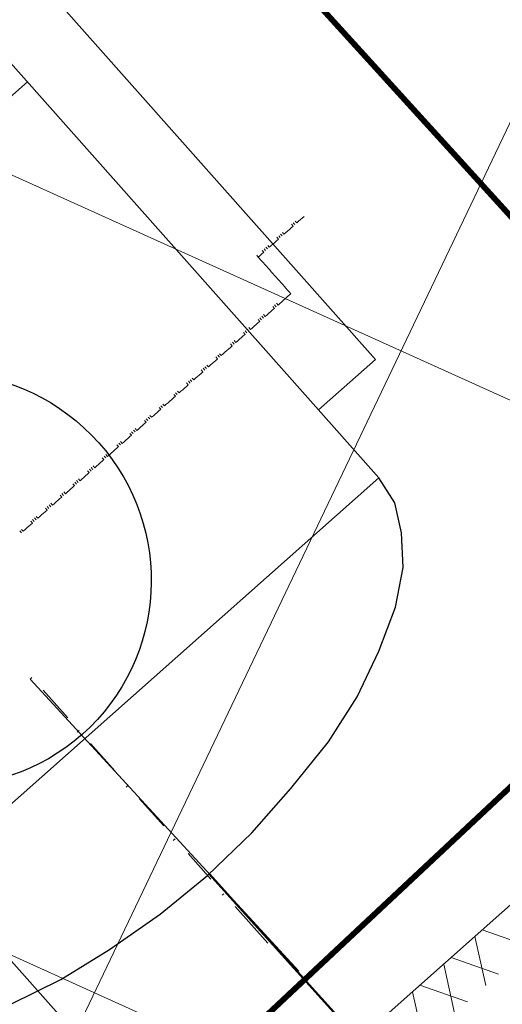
# Model space of a CAD drawing. Header units: centimetres. Extents: x 843425950 to 843478602, y 588811213 to 588851397.
# Tile 44 of 89: x 843442489 to 843442572, y 588832332 to 588832503. Entities that reach past the tile are written whole.
import ezdxf
from ezdxf import colors
from ezdxf.entities.mleader import LeaderData, LeaderLine
from ezdxf.lldxf.tags import DXFTag
from ezdxf.math import Vec2, Vec3

# ---------------------------------------------------------------- set-up
doc = ezdxf.new("R2010")
doc.units = ezdxf.units.CM
doc.header["$MEASUREMENT"] = 0
doc.linetypes.add('EGBU01', pattern=[1, 0.5, -0.5])
doc.layers.get('0').update_dxf_attribs({"lineweight": 5})
for name, color, linetype, lineweight in [('0-LINIA CIENKA', 8, 'Continuous', 9), ('IS_gaz_ZEW', 40, 'GAS_LINE', 30), ('IS_lpg_proj_opis', 7, 'Continuous', 5), ('S_strefa zagrożenia wybuchem', 7, 'EGBU01', 13), ('wymiarowanie', 123, 'Continuous', 5)]:
    doc.layers.add(name, color=color, linetype=linetype, lineweight=lineweight)
doc.layers.add('IS_Grafika', color=7, linetype='SOLID', lineweight=9, true_color=0x000000)
doc.styles.add('IS_W-K_opisy', font='romans.shx', dxfattribs={"width": 0.7, "height": 20})
doc.styles.get("Standard").update_dxf_attribs({"font": 'ARIAL.TTF'})
tags = doc.linetypes.add('GAS_LINE', pattern='A,0.5,-0.2,["GAS",Standard,S=0.1,R=0,X=-0.1,Y=-0.05],-0.25', length=0.95).pattern_tags.tags
tags[6] = DXFTag(74, 10)
tags = doc.linetypes.add('SOLID', pattern=[10, 10, 0]).pattern_tags.tags
tags[6:7] = [DXFTag(74, 4), DXFTag(75, 0), DXFTag(340, '0'), DXFTag(46, 0.0), DXFTag(50, 0.0), DXFTag(44, 0.0), DXFTag(45, 0.0)]
tags[4:5] = [DXFTag(74, 4), DXFTag(75, 0), DXFTag(340, '0'), DXFTag(46, 0.0), DXFTag(50, 0.0), DXFTag(44, 0.0), DXFTag(45, 0.0)]
picture_1 = doc.add_image_def('image1.jpg', size_in_pixel=(6614, 4677))

# ---------------------------------------------------------------- blocks, each defined once
blk = doc.blocks.new('PZT BARSZCZEWO')
at = {"layer": '0-LINIA CIENKA', "lineweight": 5, "ltscale": 2, "transparency": 33554687}
h = blk.add_hatch(dxfattribs=at)
h.set_pattern_fill('ANSI37', color=256, scale=1000, angle=20)
h.set_pattern_definition([(65, (0, 0), (-113.2884733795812, 52.82728271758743), []), (155, (0, 0), (-52.82728271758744, -113.2884733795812), [])])
edge = h.paths.add_edge_path()
edge.add_line((843441756.9641684, 588833158.7344854), (843442575.483008, 588832236.5806395))
edge.add_line((843442575.483008, 588832236.5806395), (843444368.2496421, 588833842.5538505))
edge.add_line((843444368.2496421, 588833842.5538505), (843443655.9849038, 588834657.7236509))
edge.add_line((843443655.9849038, 588834657.7236509), (843443055.3110482, 588834184.0961442))
edge.add_line((843443055.3110482, 588834184.0961442), (843442940.5186727, 588834093.6003145))
edge.add_line((843442923.836077, 588834078.4714526), (843441756.9641684, 588833158.7344854))
h.paths.add_polyline_path([(843444368.2496421, 588833842.5538505), (843445637.7722989, 588832389.7115824), (843445134.1501327, 588831938.9706669), (843444877.3431487, 588832225.9353465), (843444824.5023687, 588832178.7412899), (843444831.1155701, 588832169.6302025), (843444743.8351632, 588832091.7792779), (843443710.0761355, 588833247.9569395)])
at = {"layer": '0-LINIA CIENKA', "lineweight": 5}
blk.add_lwpolyline([(843445857.3630925, 588831898.6198714), (843447138.6359024, 588830466.158091), (843445831.1840787, 588829296.7010804), (843444519.8993205, 588830762.8326923), (843444172.2889293, 588830452.2141654), (843441756.9641684, 588833158.7344854), (843441638.4697181, 588833065.1384088), (843442958.8022035, 588831577.9526678), (843445771.8025886, 588828408.9522345), (843447895.8025885, 588830292.9522344), (843443908.469718, 588834857.1384088), (843443815.3341043, 588834783.5790703), (843444335.7263331, 588834198.4734591), (843445164.3840805, 588833239.094072), (843445252.8240373, 588833317.8277335), (843445759.6749945, 588832737.7380258), (843445671.4237385, 588832658.8012358), (843446124.5265102, 588832138.2112857)], close=True, dxfattribs=at)
at = {"layer": 'wymiarowanie', "lineweight": 5, "ltscale": 0.5}
image = blk.add_image(picture_1, insert=(843431362.0643705, 588824232.5320414), size_in_units=(21007.289183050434, 14855.018374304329), rotation=0.10583542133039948, dxfattribs=at)
image.dxf.flags = 7
blk = doc.blocks.new('_Closed')
at = {"color": 0, "linetype": 'ByBlock', "lineweight": -2}
for p, q in [((-1, 0.1666666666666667), (0, 0)), ((-1, 0.1666666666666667), (-1, -0.1666666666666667)), ((0, 0), (-1, -0.1666666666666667)), ((0, 0), (-1, 0))]:
    blk.add_line(p, q, dxfattribs=at)

msp = doc.modelspace()

# ---------------------------------------------------------------- block references
msp.add_blockref('PZT BARSZCZEWO', (0, 0))

# ---------------------------------------------------------------- next in the draw order: hatches: boundary and pattern name
at = {"layer": 'S_strefa zagrożenia wybuchem'}
h = msp.add_hatch(dxfattribs=at)
h.set_pattern_fill('AR-CONC', color=1, scale=9.999999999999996, angle=359.8311976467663)
h.set_pattern_definition([(49.83119764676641, (843444005.5862415, 588831444.9671925), (71.70721923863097, -6.486502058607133), [7.49999999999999, -82.49999999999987]), (354.8311976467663, (843444005.5862415, 588831444.9671925), (-13.65346586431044, 75.25976518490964), [5.999999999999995, -65.99999999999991]), (100.2826421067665, (843444011.561843, 588831444.4266508), (58.05375314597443, 68.77326235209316), [6.37401919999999, -70.11421119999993]), (46.01539764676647, (843444005.6451646, 588831464.9671057), (106.6749053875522, -16.86628182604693), [11.25, -123.75]), (96.46683313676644, (843444014.5347368, 588831463.561579), (93.75277913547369, 97.13607164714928), [9.561034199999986, -105.1713759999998]), (351.0153616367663, (843444005.6451646, 588831464.9671057), (93.75277907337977, 97.13607159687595), [8.999999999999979, -99.00000009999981]), (20.83119764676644, (843444015.6303904, 588831459.9376659), (59.57182849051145, -40.43757225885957), [7.499999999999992, -82.4999999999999]), (325.8311976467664, (843444015.6303904, 588831459.9376659), (24.54506786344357, 72.44300538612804), [5.999999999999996, -65.99999999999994]), (71.28264238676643, (843444020.5947094, 588831456.5678682), (84.11689562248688, 32.00543297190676), [6.374018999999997, -70.11421119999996]), (37.33119764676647, (843444005.5862415, 588831444.9671925), (1.314055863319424, 33.28565843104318), [0, -65.2, 0, -67, 0, -66.25000000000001]), (7.331197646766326, (843444005.5862415, 588831444.9671925), (26.42303928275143, 39.36349571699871), [0, -38.19999999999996, 0, -63.69999999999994, 0, -25.24999999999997]), (327.3311976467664, (843443983.2863383, 588831445.0328918), (53.37536693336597, -2.412749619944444), [0, -24.99999999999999, 0, -77.99999999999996, 0, -103.4999999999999]), (317.3311976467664, (843443973.2863817, 588831445.0623533), (58.34785629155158, 9.838639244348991), [0, -32.49999999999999, 0, -51.79999999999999, 0, -73.49999999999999])])
edge = h.paths.add_edge_path()
edge.add_arc((843442474.7323442, 588832394.8086982), 150, 166.4400334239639, 166.4400334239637)

# ---------------------------------------------------------------- next in the draw order: linework, layer by layer
at = {"color": 0}
for p, q in [((843442534.7700944, 588832465.5202175), (843442535.4032612, 588832466.0823117)), ((843442530.3379447, 588832461.5855755), (843442530.900039, 588832460.9524087))]:
    msp.add_line(p, q, dxfattribs=at)
msp.add_line((843442537.3245329, 588832338.2102805), (843442490.9168981, 588832388.6621121))
for points in [[(843442467.3868973, 588832537.597593), (843442550.5764956, 588832443.8892635), (843442540.7624499, 588832435.1768414)], [(843442490.4552271, 588832491.8450537), (843442388.8323413, 588832401.6293057)], [(843442536.986171, 588832467.4875404), (843442536.7051272, 588832467.8041201)], [(843442536.986171, 588832467.4875404), (843442537.3027544, 588832467.7685874)], [(843442537.3027544, 588832467.7685874), (843442537.6193341, 588832468.049631)], [(843442537.6193341, 588832468.049631), (843442537.9359174, 588832468.3306781)], [(843442537.9359174, 588832468.3306781), (843442538.252501, 588832468.6117252)], [(843442535.4032612, 588832466.0823117), (843442535.7198409, 588832466.3633554)], [(843442535.7198409, 588832466.3633554), (843442536.0364244, 588832466.6444026)], [(843442536.0364244, 588832466.6444026), (843442536.3530078, 588832466.9254495)], [(843442536.3530078, 588832466.9254495), (843442536.071964, 588832467.2420292)], [(843442536.6695874, 588832467.2064933), (843442536.3885437, 588832467.5230728)], [(843442533.1871846, 588832464.1149889), (843442533.503768, 588832464.396036)], [(843442533.503768, 588832464.396036), (843442533.8203478, 588832464.6770797)], [(843442533.8203478, 588832464.6770797), (843442533.539304, 588832464.9936595)], [(843442534.1369312, 588832464.9581268), (843442533.8558874, 588832465.2747065)], [(843442534.4535146, 588832465.239174), (843442534.1724708, 588832465.5557536)], [(843442534.7700944, 588832465.5202175), (843442534.4890506, 588832465.8367974)], [(843442531.2876915, 588832462.4287134), (843442531.0066476, 588832462.745293)], [(843442531.6042747, 588832462.7097603), (843442531.3232312, 588832463.0263401)], [(843442531.9208546, 588832462.9908042), (843442531.6398108, 588832463.3073838)], [(843442532.2374381, 588832463.2718512), (843442531.9563943, 588832463.5884308)], [(843442532.2374381, 588832463.2718512), (843442532.5540214, 588832463.5528983)], [(843442532.5540214, 588832463.5528983), (843442532.8706012, 588832463.833942)], [(843442532.8706012, 588832463.833942), (843442533.1871846, 588832464.1149889)], [(843442530.3379447, 588832461.5855755), (843442530.0569011, 588832461.9021552)], [(843442530.3379447, 588832461.5855755), (843442530.6545284, 588832461.8666226)], [(843442530.6545284, 588832461.8666226), (843442530.971108, 588832462.1476662)], [(843442530.900039, 588832460.9524087), (843442531.1810827, 588832460.6358289)], [(843442530.971108, 588832462.1476662), (843442531.2876915, 588832462.4287134)], [(843442531.1810827, 588832460.6358289), (843442531.4621296, 588832460.3192453)], [(843442531.4621296, 588832460.3192453), (843442531.7431767, 588832460.0026621)], [(843442532.0242205, 588832459.6860822), (843442531.7431767, 588832460.0026621)], [(843442532.3052675, 588832459.3694988), (843442532.0242205, 588832459.6860822)], [(843442532.5863147, 588832459.0529153), (843442532.3052675, 588832459.3694988)], [(843442532.5863147, 588832459.0529153), (843442532.8673583, 588832458.7363358)], [(843442532.8673583, 588832458.7363358), (843442533.1484053, 588832458.4197522)], [(843442533.1484053, 588832458.4197522), (843442533.4294524, 588832458.1031688)], [(843442533.4294524, 588832458.1031688), (843442533.7104962, 588832457.7865891)], [(843442533.7104962, 588832457.7865891), (843442533.9915433, 588832457.4700056)], [(843442534.2725902, 588832457.1534222), (843442533.9915433, 588832457.4700056)], [(843442534.5536339, 588832456.8368427), (843442534.2725902, 588832457.1534222)], [(843442534.5536339, 588832456.8368427), (843442534.834681, 588832456.520259)], [(843442534.834681, 588832456.520259), (843442535.1157279, 588832456.2036756)], [(843442535.1157279, 588832456.2036756), (843442535.3967718, 588832455.8870959)], [(843442535.3967718, 588832455.8870959), (843442535.6778188, 588832455.5705124)], [(843442534.6925359, 588832454.129744), (843442534.3759563, 588832453.8487004)], [(843442535.0091194, 588832454.4107913), (843442534.6925359, 588832454.129744)], [(843442535.3257027, 588832454.6918381), (843442535.0091194, 588832454.4107913)], [(843442535.6422825, 588832454.9728819), (843442535.3257027, 588832454.6918381)], [(843442535.9588659, 588832455.253929), (843442535.6422825, 588832454.9728819)], [(843442535.6778188, 588832455.5705124), (843442535.9588659, 588832455.253929)], [(843442532.7930427, 588832452.4434685), (843442532.4764628, 588832452.1624247)], [(843442533.109626, 588832452.7245156), (843442532.7930427, 588832452.4434685)], [(843442533.109626, 588832452.7245156), (843442532.828579, 588832453.0410991)], [(843442533.4262097, 588832453.0055627), (843442533.1451626, 588832453.322146)], [(843442533.7427893, 588832453.2866062), (843442533.4617422, 588832453.6031898)], [(843442534.0593727, 588832453.5676533), (843442533.7427893, 588832453.2866062)], [(843442534.3759563, 588832453.8487004), (843442534.0593727, 588832453.5676533)], [(843442530.5769697, 588832450.4761492), (843442530.2959228, 588832450.7927326)], [(843442530.8935494, 588832450.7571927), (843442530.6125023, 588832451.0737764)], [(843442531.2101328, 588832451.03824), (843442530.9290857, 588832451.3548232)], [(843442531.5267165, 588832451.319287), (843442531.2456692, 588832451.6358703)], [(843442531.843296, 588832451.6003307), (843442531.5267165, 588832451.319287)], [(843442532.1598794, 588832451.8813776), (843442531.843296, 588832451.6003307)], [(843442532.4764628, 588832452.1624247), (843442532.1598794, 588832451.8813776)], [(843442528.6774765, 588832448.7898732), (843442528.3964295, 588832449.1064569)], [(843442528.9940562, 588832449.070917), (843442528.7130091, 588832449.3875006)], [(843442529.3106396, 588832449.3519641), (843442528.9940562, 588832449.070917)], [(843442529.6272231, 588832449.6330113), (843442529.3106396, 588832449.3519641)], [(843442529.9438028, 588832449.914055), (843442529.6272231, 588832449.6330113)], [(843442530.2603865, 588832450.1951021), (843442529.9438028, 588832449.914055)], [(843442530.5769697, 588832450.4761492), (843442530.2603865, 588832450.1951021)], [(843442527.094563, 588832447.3846415), (843442526.7779834, 588832447.1035978)], [(843442527.4111465, 588832447.6656886), (843442527.094563, 588832447.3846415)], [(843442527.7277299, 588832447.9467356), (843442527.4111465, 588832447.6656886)], [(843442528.0443096, 588832448.2277793), (843442527.7277299, 588832447.9467356)], [(843442528.0443096, 588832448.2277793), (843442527.7632625, 588832448.5443627)], [(843442528.360893, 588832448.5088264), (843442528.079846, 588832448.8254098)], [(843442525.1950698, 588832445.6983658), (843442524.8784902, 588832445.417322)], [(843442525.5116533, 588832445.9794129), (843442525.1950698, 588832445.6983658)], [(843442525.8282368, 588832446.2604599), (843442525.5116533, 588832445.9794129)], [(843442525.8282368, 588832446.2604599), (843442525.5471897, 588832446.5770433)], [(843442526.1448164, 588832446.5415035), (843442525.8637695, 588832446.8580871)], [(843442526.4613999, 588832446.8225508), (843442526.1803528, 588832447.1391342)], [(843442526.7779834, 588832447.1035978), (843442526.4613999, 588832446.8225508)], [(843442523.2955767, 588832444.0120902), (843442522.978997, 588832443.7310464)], [(843442523.2955767, 588832444.0120902), (843442523.0145296, 588832444.3286736)], [(843442523.6121601, 588832444.2931372), (843442523.3311131, 588832444.6097206)], [(843442523.9287436, 588832444.5741843), (843442523.6476965, 588832444.8907677)], [(843442524.2453232, 588832444.8552281), (843442523.9287436, 588832444.5741843)], [(843442524.5619067, 588832445.1362749), (843442524.2453232, 588832444.8552281)], [(843442524.8784902, 588832445.417322), (843442524.5619067, 588832445.1362749)], [(843442521.0795038, 588832442.0447707), (843442520.7984567, 588832442.3613542)], [(843442521.3960835, 588832442.3258144), (843442521.1150365, 588832442.642398)], [(843442521.712667, 588832442.6068615), (843442521.4316199, 588832442.9234449)], [(843442522.0292504, 588832442.8879086), (843442521.712667, 588832442.6068615)], [(843442522.3458301, 588832443.1689523), (843442522.0292504, 588832442.8879086)], [(843442522.6624136, 588832443.4499993), (843442522.3458301, 588832443.1689523)], [(843442522.978997, 588832443.7310464), (843442522.6624136, 588832443.4499993)], [(843442519.1800106, 588832440.358495), (843442518.8989636, 588832440.6750786)], [(843442519.4965904, 588832440.6395389), (843442519.1800106, 588832440.358495)], [(843442519.8131738, 588832440.9205859), (843442519.4965904, 588832440.6395389)], [(843442520.1297573, 588832441.2016331), (843442519.8131738, 588832440.9205859)], [(843442520.4463369, 588832441.4826766), (843442520.1297573, 588832441.2016331)], [(843442520.7629204, 588832441.7637237), (843442520.4463369, 588832441.4826766)], [(843442520.7629204, 588832441.7637237), (843442520.4818733, 588832442.0803071)], [(843442517.5970972, 588832438.9532632), (843442517.2805173, 588832438.6722194)], [(843442517.9136806, 588832439.2343103), (843442517.5970972, 588832438.9532632)], [(843442518.2302641, 588832439.5153571), (843442517.9136806, 588832439.2343103)], [(843442518.2302641, 588832439.5153571), (843442517.9492171, 588832439.8319408)], [(843442518.5468438, 588832439.7964009), (843442518.2657967, 588832440.1129845)], [(843442518.8634272, 588832440.077448), (843442518.5823802, 588832440.3940315)], [(843442515.697604, 588832437.2669874), (843442515.3810244, 588832436.9859438)], [(843442516.0141873, 588832437.5480345), (843442515.697604, 588832437.2669874)], [(843442516.0141873, 588832437.5480345), (843442515.7331403, 588832437.864618)], [(843442516.330771, 588832437.8290817), (843442516.0497236, 588832438.145665)], [(843442516.6473505, 588832438.1101253), (843442516.3663034, 588832438.4267088)], [(843442516.9639341, 588832438.3911725), (843442516.6473505, 588832438.1101253)], [(843442517.2805173, 588832438.6722194), (843442516.9639341, 588832438.3911725)], [(843442671.2618463, 588832436.1133093), (843442424.3277314, 588832216.8974731)], [(843442513.4815311, 588832435.2996682), (843442513.2004839, 588832435.6162516)], [(843442513.7981108, 588832435.5807117), (843442513.5170636, 588832435.8972954)], [(843442514.1146941, 588832435.8617588), (843442513.8336471, 588832436.1783422)], [(843442514.4312775, 588832436.1428059), (843442514.1146941, 588832435.8617588)], [(843442514.7478573, 588832436.4238497), (843442514.4312775, 588832436.1428059)], [(843442515.0644408, 588832436.7048966), (843442514.7478573, 588832436.4238497)], [(843442515.3810244, 588832436.9859438), (843442515.0644408, 588832436.7048966)], [(843442511.2654543, 588832433.3323454), (843442510.9844074, 588832433.6489289)], [(843442511.5820379, 588832433.6133925), (843442511.3009907, 588832433.9299759)], [(843442511.8986175, 588832433.8944362), (843442511.6175704, 588832434.2110196)], [(843442512.2152011, 588832434.1754832), (843442511.8986175, 588832433.8944362)], [(843442512.5317844, 588832434.4565303), (843442512.2152011, 588832434.1754832)], [(843442512.8483641, 588832434.7375741), (843442512.5317844, 588832434.4565303)], [(843442513.1649475, 588832435.0186211), (843442512.8483641, 588832434.7375741)], [(843442513.4815311, 588832435.2996682), (843442513.1649475, 588832435.0186211)], [(843442509.3659612, 588832431.6460698), (843442509.0849142, 588832431.9626532)], [(843442509.6825446, 588832431.9271168), (843442509.3659612, 588832431.6460698)], [(843442509.9991243, 588832432.2081605), (843442509.6825446, 588832431.9271168)], [(843442510.3157077, 588832432.4892076), (843442509.9991243, 588832432.2081605)], [(843442510.6322913, 588832432.7702546), (843442510.3157077, 588832432.4892076)], [(843442510.9488709, 588832433.0512983), (843442510.6322913, 588832432.7702546)], [(843442510.9488709, 588832433.0512983), (843442510.6678238, 588832433.3678819)], [(843442507.7830515, 588832430.240841), (843442507.4664681, 588832429.959794)], [(843442508.0996311, 588832430.5218848), (843442507.7830515, 588832430.240841)], [(843442508.4162146, 588832430.8029319), (843442508.0996311, 588832430.5218848)], [(843442508.4162146, 588832430.8029319), (843442508.1351675, 588832431.1195153)], [(843442508.7327981, 588832431.0839789), (843442508.451751, 588832431.4005624)], [(843442509.0493777, 588832431.3650227), (843442508.7683306, 588832431.6816062)], [(843442505.8835583, 588832428.5545655), (843442505.5669748, 588832428.2735183)], [(843442506.2001379, 588832428.8356092), (843442505.8835583, 588832428.5545655)], [(843442506.2001379, 588832428.8356092), (843442505.919091, 588832429.1521926)], [(843442506.5167214, 588832429.1166562), (843442506.2356744, 588832429.4332396)], [(843442506.8333049, 588832429.3977033), (843442506.5522578, 588832429.7142867)], [(843442507.1498845, 588832429.678747), (843442506.8333049, 588832429.3977033)], [(843442507.4664681, 588832429.959794), (843442507.1498845, 588832429.678747)], [(843442503.6674817, 588832426.5872427), (843442503.3864346, 588832426.9038261)], [(843442503.984065, 588832426.8682898), (843442503.7030181, 588832427.1848733)], [(843442504.3006448, 588832427.1493336), (843442504.0195978, 588832427.465917)], [(843442504.6172283, 588832427.4303805), (843442504.3006448, 588832427.1493336)], [(843442504.9338117, 588832427.7114276), (843442504.6172283, 588832427.4303805)], [(843442505.2503914, 588832427.9924713), (843442504.9338117, 588832427.7114276)], [(843442505.5669748, 588832428.2735183), (843442505.2503914, 588832427.9924713)], [(843442501.7679884, 588832424.900967), (843442501.4869413, 588832425.2175506)], [(843442502.084572, 588832425.1820141), (843442501.8035249, 588832425.4985975)], [(843442502.4011515, 588832425.4630579), (843442502.084572, 588832425.1820141)], [(843442502.717735, 588832425.744105), (843442502.4011515, 588832425.4630579)], [(843442503.0343184, 588832426.0251518), (843442502.717735, 588832425.744105)], [(843442503.3508981, 588832426.3061956), (843442503.0343184, 588832426.0251518)], [(843442503.6674817, 588832426.5872427), (843442503.3508981, 588832426.3061956)], [(843442500.1850787, 588832423.4957384), (843442499.8684952, 588832423.2146913)], [(843442500.5016584, 588832423.7767822), (843442500.1850787, 588832423.4957384)], [(843442500.8182418, 588832424.0578293), (843442500.5016584, 588832423.7767822)], [(843442501.1348252, 588832424.3388762), (843442500.8182418, 588832424.0578293)], [(843442501.1348252, 588832424.3388762), (843442500.8537782, 588832424.6554598)], [(843442501.451405, 588832424.6199201), (843442501.170358, 588832424.9365034)], [(843442498.2855856, 588832421.8094629), (843442497.969002, 588832421.5284158)], [(843442498.6021652, 588832422.0905064), (843442498.2855856, 588832421.8094629)], [(843442498.6021652, 588832422.0905064), (843442498.3211181, 588832422.4070901)], [(843442498.9187487, 588832422.3715535), (843442498.6377016, 588832422.6881369)], [(843442499.235332, 588832422.6526006), (843442498.954285, 588832422.969184)], [(843442499.5519118, 588832422.9336444), (843442499.2708647, 588832423.2502278)], [(843442499.8684952, 588832423.2146913), (843442499.5519118, 588832422.9336444)], [(843442496.3860922, 588832420.1231872), (843442496.0695088, 588832419.8421401)], [(843442496.3860922, 588832420.1231872), (843442496.1050453, 588832420.4397706)], [(843442496.702672, 588832420.404231), (843442496.4216249, 588832420.7208143)], [(843442497.0192555, 588832420.6852778), (843442496.7382083, 588832421.0018613)], [(843442497.335839, 588832420.966325), (843442497.0192555, 588832420.6852778)], [(843442497.6524186, 588832421.2473687), (843442497.335839, 588832420.966325)], [(843442497.969002, 588832421.5284158), (843442497.6524186, 588832421.2473687)], [(843442494.1700158, 588832418.1558645), (843442493.8889685, 588832418.4724479)], [(843442494.4865991, 588832418.4369115), (843442494.205552, 588832418.7534949)], [(843442494.8031788, 588832418.7179552), (843442494.5221318, 588832419.0345386)], [(843442495.1197622, 588832418.9990023), (843442494.8031788, 588832418.7179552)], [(843442495.4363457, 588832419.2800492), (843442495.1197622, 588832418.9990023)], [(843442495.7529255, 588832419.561093), (843442495.4363457, 588832419.2800492)], [(843442496.0695088, 588832419.8421401), (843442495.7529255, 588832419.561093)], [(843442492.2705226, 588832416.4695886), (843442491.9894754, 588832416.7861723)], [(843442492.587106, 588832416.7506357), (843442492.2705226, 588832416.4695886)], [(843442492.9036856, 588832417.0316795), (843442492.587106, 588832416.7506357)], [(843442493.220269, 588832417.3127266), (843442492.9036856, 588832417.0316795)], [(843442493.5368526, 588832417.5937736), (843442493.220269, 588832417.3127266)], [(843442493.8534322, 588832417.8748175), (843442493.5368526, 588832417.5937736)], [(843442493.8534322, 588832417.8748175), (843442493.5723851, 588832418.1914008)], [(843442490.6876128, 588832415.0643601), (843442490.3710293, 588832414.7833132)], [(843442491.0041924, 588832415.3454039), (843442490.6876128, 588832415.0643601)], [(843442491.3207759, 588832415.6264509), (843442491.0041924, 588832415.3454039)], [(843442491.3207759, 588832415.6264509), (843442491.0397289, 588832415.9430343)], [(843442491.6373593, 588832415.907498), (843442491.3563123, 588832416.2240814)], [(843442491.953939, 588832416.1885418), (843442491.6728919, 588832416.5051252)], [(843442489.4212828, 588832413.9401752), (843442489.1402357, 588832414.2567588)], [(843442489.7378662, 588832414.2212223), (843442489.456819, 588832414.5378057)], [(843442490.0544459, 588832414.502266), (843442489.7378662, 588832414.2212223)], [(843442490.3710293, 588832414.7833132), (843442490.0544459, 588832414.502266)], [(843442491.2334819, 588832388.9431592), (843442490.9168984, 588832388.6621121)], [(843442497.4164937, 588832381.9783496), (843442493.2008046, 588832386.7270826)], [(843442499.3838131, 588832379.7622768), (843442499.0672295, 588832379.4812297)], [(843442505.5668249, 588832372.797467), (843442501.3511357, 588832377.5462)], [(843442507.8151913, 588832370.2648107), (843442507.4986079, 588832369.9837636)], [(843442513.9982033, 588832363.300001), (843442509.7825141, 588832368.0487341)], [(843442515.965526, 588832361.0839244), (843442515.6489426, 588832360.8028774)], [(843442522.1485345, 588832354.1191187), (843442518.2138925, 588832358.5512682)], [(843442524.3969043, 588832351.5864584), (843442524.0803208, 588832351.3054115)], [(843442531.9851447, 588832343.0387391), (843442526.3642237, 588832349.3703855)], [(843442569.0057976, 588832345.3354706), (843442577.2304476, 588832342.4474516)], [(843442567.7394674, 588832344.2112857), (843442569.6324749, 588832335.7023488)], [(843442563.6239014, 588832340.5576907), (843442571.8485477, 588832337.6696683)], [(843442562.3575712, 588832339.4335057), (843442564.2505751, 588832330.9245656)], [(843442558.2420014, 588832335.7799073), (843442566.4666517, 588832332.8918883)], [(843442556.9756751, 588832334.6557258), (843442558.8686788, 588832326.1467856)]]:
    msp.add_lwpolyline(points, dxfattribs=at)
at = {"layer": 'IS_gaz_ZEW', "linetype": 'ByBlock', "ltscale": 15}
for p, q in [((843442457.5728517, 588832528.8851709), (843442551.1611509, 588832423.4632988)), ((843442551.1611509, 588832423.4632988), (843442449.5382652, 588832333.2475508))]:
    msp.add_line(p, q, dxfattribs=at)
at = {"layer": 'IS_gaz_ZEW', "linetype": 'GAS_LINE', "lineweight": 50, "ltscale": 200}
msp.add_line((843442521.8634424, 588832355.0187289), (843444265.4682412, 588830420.3455987), dxfattribs=at)
at = {"layer": 'IS_gaz_ZEW', "linetype": 'ByBlock', "ltscale": 15}
msp.add_lwpolyline([(843442449.5382652, 588832333.2475508), (843442453.5439796, 588832330.010655), (843442458.5349772, 588832328.214528), (843442464.792308, 588832327.5425818), (843442471.7183313, 588832328.0303572), (843442479.3130612, 588832329.6778537), (843442487.576494, 588832332.4850677), (843442496.2275755, 588832336.7685829), (843442504.6331502, 588832341.9663156), (843442513.3908405, 588832348.0427154), (843442521.5864438, 588832354.7522817), (843442529.219953, 588832362.0950149), (843442535.974788, 588832369.7898642), (843442542.4485791, 588832377.8012931), (843442547.4105296, 588832385.602751), (843442551.1772189, 588832393.475282), (843442554.0297055, 588832401.1023049), (843442555.3348143, 588832407.9217196), (843442555.0925465, 588832413.9335396), (843442553.9005353, 588832419.1022183), (843442551.1611509, 588832423.4632988)], dxfattribs=at)
msp.add_ellipse((843442476.1975226, 588832405.880308), major_axis=(23.7483811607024, -26.75119453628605), ratio=0.9940829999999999, start_param=0, end_param=6.283185, dxfattribs=at)
at = {"layer": 'IS_Grafika', "const_width": 1}
msp.add_lwpolyline([(843442306.3278246, 588832763.1321757), (843442138.1288244, 588832614.6273623), (843442451.8760723, 588832255.7333152), (843442622.2997594, 588832415.3900578), (843442306.3278246, 588832763.1321757)], dxfattribs=at)
at = {"layer": 'S_strefa zagrożenia wybuchem', "color": 1}
msp.add_circle((843442474.0504117, 588832404.0852572), 150, dxfattribs=at)

# ---------------------------------------------------------------- next in the draw order: leaders
at = {"layer": 'IS_lpg_proj_opis'}
ml = msp.add_multileader_mtext('Standard', dxfattribs=at)
ml.set_content('{\\fTimes New Roman|b0|i0|c238|p18;STREFA ZAGROŻENIA \\PWYBUCHEM (PROMIEŃ 1,5M)}', color=256, style='IS_W-K_opisy')
ml.set_leader_properties(color=256, linetype='ByLayer', lineweight=-1)
ml.set_arrow_properties(name='CLOSED')
ml.build(insert=Vec2(0, 0))
ml.multileader.update_dxf_attribs({"text_left_attachment_type": 6, "text_right_attachment_type": 6, "dogleg_length": 4.725698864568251, "arrow_head_size": 29.53561790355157})
ctx = ml.context
ctx.base_point, ctx.char_height, ctx.arrow_head_size, ctx.landing_gap_size, ctx.plane_origin, ctx.plane_x_axis, ctx.plane_y_axis = Vec3(843441284.0154341, 588831125.8550242), 120, 29.53561790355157, 11.81424716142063, Vec3(843440695.6875861, 588832409.171222), Vec3(0.9999999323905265, -0.0003677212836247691), Vec3(0.0003677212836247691, 0.9999999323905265)
ctx.left_attachment, ctx.right_attachment, ctx.text_align_type, ctx.attachment_type = 6, 6, 2, 2
notes = []
notes.append((ctx, [(1, (1, 1, 0), (843443011.0832814, 588831125.2199446), (-0.9999999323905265, 0.0003677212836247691), 4.725698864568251, [(0, [(843442465.1483659, 588832351.0583475)], 256, [])])]))
ctx.mtext.insert, ctx.mtext.text_direction, ctx.mtext.rotation, ctx.mtext.alignment, ctx.mtext.flow_direction = Vec3(843442994.6116419, 588831310.9794388), Vec3(0.9999999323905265, -0.0003677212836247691), 6.282817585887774, 3, 5
for ctx, leaders in notes:
    for number, flags, end, landing, length, lines in leaders:
        leader = LeaderData()
        leader.index, (leader.has_last_leader_line, leader.has_dogleg_vector, leader.attachment_direction) = number, flags
        leader.last_leader_point, leader.dogleg_vector, leader.dogleg_length = Vec3(end), Vec3(landing), length
        for number, points, colour, breaks in lines:
            line = LeaderLine()
            line.index, line.vertices, line.color, line.breaks = number, Vec3.list(points), colors.encode_raw_color(colour), breaks
            leader.lines.append(line)
        ctx.leaders.append(leader)

doc.saveas('drawing.dxf')
